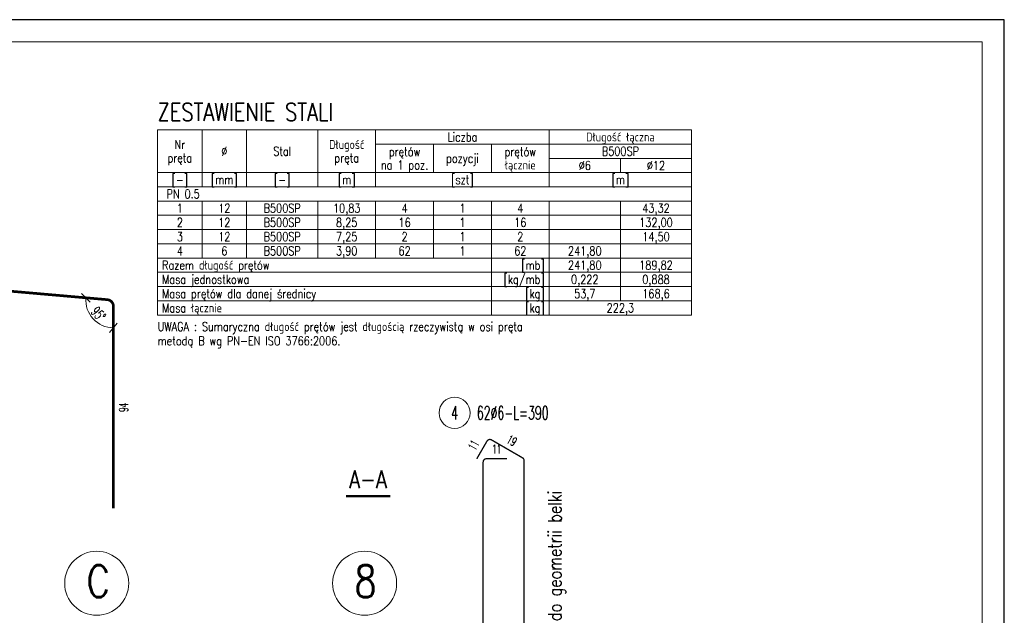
# Model space of a CAD drawing. Header units: centimetres. Extents: x 125945 to 146944, y 20629 to 31773.
# Tile 41 of 80: x 140494 to 140936, y 20955 to 21223. Entities that reach past the tile are written whole.
import ezdxf
from ezdxf.enums import TextEntityAlignment as Align

# ---------------------------------------------------------------- set-up
doc = ezdxf.new("R2010")
doc.units = ezdxf.units.CM
for name, color, linetype, lineweight in [('e-cad_cienkie', 88, 'Continuous', 15), ('e-cad_opisy', 7, 'Continuous', 15), ('e-cad_wymiary', 66, 'Continuous', 15)]:
    doc.layers.add(name, color=color, linetype=linetype, lineweight=lineweight)
doc.layers.add('e-cad_prety_widok', color=3, linetype='Continuous')
doc.layers.add('e-cad_strzemiona', color=3, linetype='Continuous')
doc.styles.add('e-cad_1', font='simplex.shx', dxfattribs={"width": 0.6})
doc.styles.add('e-cad_2', font='simplex.shx', dxfattribs={"width": 0.8})
doc.styles.add('simpl', font='simplex.shx', dxfattribs={"width": 0.6})
doc.dimstyles.new('e-cad_1_20_[cm]', dxfattribs={"dimscale": 2, "dimtxt": 2.25, "dimasz": 1.75, "dimexe": 1, "dimexo": 0, "dimgap": 0.5, "dimtad": 1, "dimdec": 1, "dimrnd": 0.5, "dimdsep": 46, "dimtxsty": 'simpl', "dimblk": 'OBLIQUE', "dimcen": 0, "dimdle": 1, "dimclrd": 256, "dimclre": 256, "dimclrt": 256, "dimadec": 0, "dimazin": 0, "dimtfac": 1, "dimtdec": 1, "dimtix": 1, "dimtmove": 2, "dimatfit": 3, "dimldrblk": 'OBLIQUE', "dimfxl": 1, "dimfxlon": 1, "dimlwd": -1, "dimarcsym": 0})

# ---------------------------------------------------------------- blocks, each defined once
blk = doc.blocks.new('e-cad_przekroj_nazwa_1')
at = {"const_width": 0.5}
blk.add_lwpolyline([(5, 0), (-5, 0)], dxfattribs=at)
at = {"style": 'e-cad_1', "width": 0.8}
blk.add_attdef('SYMBOL', text='', height=4, dxfattribs=at).set_placement((0, 1.75), align=Align.CENTER)
blk = doc.blocks.new('_Oblique')
at = {"color": 0, "linetype": 'ByBlock', "lineweight": -2}
blk.add_line((0.5, 0.6), (-0.5, -0.6), dxfattribs=at)
blk = doc.blocks.new('*D4240')
at = {"layer": 'Defpoints', "color": 0}
for p in [(139713.77, 21167.34), (139730.64, 21167.34), (139730.9, 21167.32), (139726.35, 21160.18), (140533.03, 21097.15)]:
    blk.add_point(p, dxfattribs=at)
at = {"layer": 'e-cad_wymiary', "ltscale": 0.8}
blk.add_arc((139730.77, 21167.34), 8.41, 180, 355, dxfattribs=at)
at = {"layer": 'e-cad_wymiary', "xscale": 3.5, "yscale": 3.5, "zscale": 3.5}
for p, rotation in [((139722.36, 21167.34), 90), ((139739.15, 21166.6), 85.00000000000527)]:
    blk.add_blockref('_Oblique', p, dxfattribs=dict(at, rotation=rotation))
at = {"layer": 'e-cad_wymiary', "ltscale": 0.8, "insert": (139730.54, 21162.18), "char_height": 4.5, "attachment_point": 5, "rotation": 357.5, "style": 'simpl'}
blk.add_mtext('175%%d', dxfattribs=at)
blk = doc.blocks.new('*D4241')
at = {"layer": 'Defpoints', "color": 0}
for p in [(139730.9, 21167.32), (140533.03, 21097.15), (140524.71, 21091.35), (140535.77, 21094.16), (140535.77, 21003.35)]:
    blk.add_point(p, dxfattribs=at)
at = {"layer": 'e-cad_wymiary', "ltscale": 0.8}
blk.add_arc((140535.77, 21096.91), 12.38, 175, 270, dxfattribs=at)
at = {"layer": 'e-cad_wymiary', "xscale": 3.5, "yscale": 3.5, "zscale": 3.5, "rotation": 85.0000000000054}
blk.add_blockref('_Oblique', (140523.44, 21097.99), dxfattribs=at)
at = {"layer": 'e-cad_wymiary', "xscale": 3.5, "yscale": 3.5, "zscale": 3.5}
blk.add_blockref('_Oblique', (140535.77, 21084.53), dxfattribs=at)
at = {"layer": 'e-cad_wymiary', "ltscale": 0.8, "insert": (140529.04, 21090.74), "char_height": 4.5, "attachment_point": 5, "rotation": 312.5, "style": 'simpl'}
blk.add_mtext('95%%d', dxfattribs=at)
blk = doc.blocks.new('e-cad_ZelbetOpis_7')
blk.add_circle((5, 5), 3.5)
at = {"layer": 'e-cad_opisy', "style": 'e-cad_1', "width": 0.6, "flags": 1}
for tag, p in [('SREDNICA', (25, 8)), ('SZT', (25, 7)), ('GATUNEK_STALI', (25, 6.5)), ('DLUGOSC', (25, 7.5)), ('A', (30, 6.5)), ('KOD', (30, 8)), ('HAK_1', (30, 7.5)), ('HAK_2', (30, 7)), ('OPIS_2', (25, 5.5)), ('KLASA_STALI', (25, 6)), ('C', (30, 5.5)), ('B', (30, 6)), ('D', (30, 5)), ('E', (30, 4.5)), ('F', (30, 4)), ('R', (30, 3.5)), ('HAK_1_DLUGOSC', (30, 3)), ('HAK_2_DLUGOSC', (30, 2.5)), ('KIERUNEK', (30, 2))]:
    blk.add_attdef(tag, p, '', height=0.3, dxfattribs=at)
at = {"layer": 'e-cad_opisy', "style": 'e-cad_1', "width": 0.6}
blk.add_attdef('NR', text='', height=3, dxfattribs=at).set_placement((5, 3.5), align=Align.CENTER)
for tag, p in [('OPIS_1', (10, 3.5)), ('UWAGI', (10, -6))]:
    blk.add_attdef(tag, p, '', height=3, dxfattribs=at)

msp = doc.modelspace()

# ---------------------------------------------------------------- linework, layer by layer
at = {"layer": 'Defpoints'}
msp.add_lwpolyline([(139616.17, 20628.94), (140936.17, 20628.94), (140936.17, 21222.94), (139616.17, 21222.94)], close=True, dxfattribs=at)
at = {"layer": 'e-cad_cienkie'}
msp.add_lwpolyline([(139676.17, 20638.94), (140926.17, 20638.94), (140926.17, 21212.94), (139676.17, 21212.94)], close=True, dxfattribs=at)
at = {"layer": 'e-cad_cienkie', "ltscale": 0.8}
for points in [[(140555.63, 21154.25), (140575.63, 21154.25), (140575.63, 21173.45), (140555.63, 21173.45)], [(140575.63, 21154.25), (140595.63, 21154.25), (140595.63, 21173.45), (140575.63, 21173.45)], [(140595.63, 21154.25), (140627.63, 21154.25), (140627.63, 21173.45), (140595.63, 21173.45)], [(140627.63, 21154.25), (140653.63, 21154.25), (140653.63, 21173.45), (140627.63, 21173.45)], [(140653.63, 21167.05), (140731.63, 21167.05), (140731.63, 21173.45), (140653.63, 21173.45)], [(140731.63, 21167.05), (140795.63, 21167.05), (140795.63, 21173.45), (140731.63, 21173.45)], [(140653.63, 21154.25), (140679.63, 21154.25), (140679.63, 21167.05), (140653.63, 21167.05)], [(140679.63, 21154.25), (140705.63, 21154.25), (140705.63, 21167.05), (140679.63, 21167.05)], [(140705.63, 21154.25), (140731.63, 21154.25), (140731.63, 21167.05), (140705.63, 21167.05)], [(140731.63, 21160.65), (140795.63, 21160.65), (140795.63, 21167.05), (140731.63, 21167.05)], [(140731.63, 21154.25), (140763.63, 21154.25), (140763.63, 21160.65), (140731.63, 21160.65)], [(140763.63, 21154.25), (140795.63, 21154.25), (140795.63, 21160.65), (140763.63, 21160.65)], [(140555.63, 21147.85), (140575.63, 21147.85), (140575.63, 21154.25), (140555.63, 21154.25)], [(140575.63, 21147.85), (140595.63, 21147.85), (140595.63, 21154.25), (140575.63, 21154.25)], [(140595.63, 21147.85), (140627.63, 21147.85), (140627.63, 21154.25), (140595.63, 21154.25)], [(140627.63, 21147.85), (140653.63, 21147.85), (140653.63, 21154.25), (140627.63, 21154.25)], [(140653.63, 21147.85), (140731.63, 21147.85), (140731.63, 21154.25), (140653.63, 21154.25)], [(140731.63, 21147.85), (140795.63, 21147.85), (140795.63, 21154.25), (140731.63, 21154.25)], [(140555.63, 21141.45), (140795.63, 21141.45), (140795.63, 21147.85), (140555.63, 21147.85)], [(140555.63, 21135.05), (140575.63, 21135.05), (140575.63, 21141.45), (140555.63, 21141.45)], [(140575.63, 21135.05), (140595.63, 21135.05), (140595.63, 21141.45), (140575.63, 21141.45)], [(140595.63, 21135.05), (140627.63, 21135.05), (140627.63, 21141.45), (140595.63, 21141.45)], [(140627.63, 21135.05), (140653.63, 21135.05), (140653.63, 21141.45), (140627.63, 21141.45)], [(140653.63, 21135.05), (140679.63, 21135.05), (140679.63, 21141.45), (140653.63, 21141.45)], [(140679.63, 21135.05), (140705.63, 21135.05), (140705.63, 21141.45), (140679.63, 21141.45)], [(140705.63, 21135.05), (140731.63, 21135.05), (140731.63, 21141.45), (140705.63, 21141.45)], [(140731.63, 21135.05), (140763.63, 21135.05), (140763.63, 21141.45), (140731.63, 21141.45)], [(140763.63, 21135.05), (140795.63, 21135.05), (140795.63, 21141.45), (140763.63, 21141.45)], [(140555.63, 21128.65), (140575.63, 21128.65), (140575.63, 21135.05), (140555.63, 21135.05)], [(140575.63, 21128.65), (140595.63, 21128.65), (140595.63, 21135.05), (140575.63, 21135.05)], [(140595.63, 21128.65), (140627.63, 21128.65), (140627.63, 21135.05), (140595.63, 21135.05)], [(140627.63, 21128.65), (140653.63, 21128.65), (140653.63, 21135.05), (140627.63, 21135.05)], [(140653.63, 21128.65), (140679.63, 21128.65), (140679.63, 21135.05), (140653.63, 21135.05)], [(140679.63, 21128.65), (140705.63, 21128.65), (140705.63, 21135.05), (140679.63, 21135.05)], [(140705.63, 21128.65), (140731.63, 21128.65), (140731.63, 21135.05), (140705.63, 21135.05)], [(140731.63, 21128.65), (140763.63, 21128.65), (140763.63, 21135.05), (140731.63, 21135.05)], [(140763.63, 21128.65), (140795.63, 21128.65), (140795.63, 21135.05), (140763.63, 21135.05)], [(140555.63, 21122.25), (140575.63, 21122.25), (140575.63, 21128.65), (140555.63, 21128.65)], [(140575.63, 21122.25), (140595.63, 21122.25), (140595.63, 21128.65), (140575.63, 21128.65)], [(140595.63, 21122.25), (140627.63, 21122.25), (140627.63, 21128.65), (140595.63, 21128.65)], [(140627.63, 21122.25), (140653.63, 21122.25), (140653.63, 21128.65), (140627.63, 21128.65)], [(140653.63, 21122.25), (140679.63, 21122.25), (140679.63, 21128.65), (140653.63, 21128.65)], [(140679.63, 21122.25), (140705.63, 21122.25), (140705.63, 21128.65), (140679.63, 21128.65)], [(140705.63, 21122.25), (140731.63, 21122.25), (140731.63, 21128.65), (140705.63, 21128.65)], [(140731.63, 21122.25), (140763.63, 21122.25), (140763.63, 21128.65), (140731.63, 21128.65)], [(140763.63, 21122.25), (140795.63, 21122.25), (140795.63, 21128.65), (140763.63, 21128.65)], [(140555.63, 21115.85), (140575.63, 21115.85), (140575.63, 21122.25), (140555.63, 21122.25)], [(140575.63, 21115.85), (140595.63, 21115.85), (140595.63, 21122.25), (140575.63, 21122.25)], [(140595.63, 21115.85), (140627.63, 21115.85), (140627.63, 21122.25), (140595.63, 21122.25)], [(140627.63, 21115.85), (140653.63, 21115.85), (140653.63, 21122.25), (140627.63, 21122.25)], [(140653.63, 21115.85), (140679.63, 21115.85), (140679.63, 21122.25), (140653.63, 21122.25)], [(140679.63, 21115.85), (140705.63, 21115.85), (140705.63, 21122.25), (140679.63, 21122.25)], [(140705.63, 21115.85), (140731.63, 21115.85), (140731.63, 21122.25), (140705.63, 21122.25)], [(140731.63, 21115.85), (140763.63, 21115.85), (140763.63, 21122.25), (140731.63, 21122.25)], [(140763.63, 21115.85), (140795.63, 21115.85), (140795.63, 21122.25), (140763.63, 21122.25)], [(140555.63, 21109.45), (140705.63, 21109.45), (140705.63, 21115.85), (140555.63, 21115.85)], [(140705.63, 21109.45), (140731.63, 21109.45), (140731.63, 21115.85), (140705.63, 21115.85)], [(140731.63, 21109.45), (140763.63, 21109.45), (140763.63, 21115.85), (140731.63, 21115.85)], [(140763.63, 21109.45), (140795.63, 21109.45), (140795.63, 21115.85), (140763.63, 21115.85)], [(140555.63, 21103.05), (140705.63, 21103.05), (140705.63, 21109.45), (140555.63, 21109.45)], [(140705.63, 21103.05), (140731.63, 21103.05), (140731.63, 21109.45), (140705.63, 21109.45)], [(140731.63, 21103.05), (140763.63, 21103.05), (140763.63, 21109.45), (140731.63, 21109.45)], [(140763.63, 21103.05), (140795.63, 21103.05), (140795.63, 21109.45), (140763.63, 21109.45)], [(140555.63, 21096.65), (140705.63, 21096.65), (140705.63, 21103.05), (140555.63, 21103.05)], [(140705.63, 21096.65), (140731.63, 21096.65), (140731.63, 21103.05), (140705.63, 21103.05)], [(140731.63, 21096.65), (140763.63, 21096.65), (140763.63, 21103.05), (140731.63, 21103.05)], [(140763.63, 21096.65), (140795.63, 21096.65), (140795.63, 21103.05), (140763.63, 21103.05)], [(140555.63, 21090.25), (140705.63, 21090.25), (140705.63, 21096.65), (140555.63, 21096.65)], [(140705.63, 21090.25), (140731.63, 21090.25), (140731.63, 21096.65), (140705.63, 21096.65)], [(140731.63, 21090.25), (140795.63, 21090.25), (140795.63, 21096.65), (140731.63, 21096.65)]]:
    msp.add_lwpolyline(points, close=True, dxfattribs=at)
at = {"layer": 'e-cad_opisy'}
for centre in [(140528.27, 20969.74), (140648.67, 20969.74)]:
    msp.add_circle(centre, 14.4, dxfattribs=at)
at = {"layer": 'e-cad_prety_widok', "ltscale": 0.8}
msp.add_lwpolyline([(139710.77, 21003.35, 1.2, 1.2, 0), (139710.77, 21164.34, 1.2, 1.2, -0.414214), (139713.77, 21167.34, 1.2, 1.2, 0), (139730.64, 21167.34, 1.2, 1.2, -0.02182), (139730.9, 21167.32, 1.2, 1.2, 0), (140533.03, 21097.15, 1.2, 1.2, -0.388879), (140535.77, 21094.16, 1.2, 1.2, 0), (140535.77, 21003.35, 0, 0, 0)], format="xyseb", dxfattribs=at)
at = {"layer": 'e-cad_strzemiona', "ltscale": 0.8}
msp.add_lwpolyline([(140712.65, 21025.69, 0.6, 0.6, 0), (140703.45, 21025.69, 0.6, 0.6, 0.414214), (140701.95, 21024.19, 0.6, 0.6, 0), (140701.95, 20859.79, 0.6, 0.6, 0.414214), (140703.45, 20858.29, 0.6, 0.6, 0), (140718.85, 20858.29, 0.6, 0.6, 0.414214), (140720.35, 20859.79, 0.6, 0.6, 0), (140720.35, 21024.82, 0.6, 0.6, 0.267949), (140719.6, 21026.12, 0.6, 0.6, 0), (140705.71, 21034.14, 0.6, 0.6, 0.414214), (140703.66, 21033.59, 0.6, 0.6, 0), (140699.06, 21025.62, 0, 0, 0)], format="xyseb", dxfattribs=at)

# ---------------------------------------------------------------- block references
at = {"layer": 'e-cad_opisy', "ltscale": 0.8}
ref = msp.add_blockref('e-cad_ZelbetOpis_7', (140679.12, 21036.28), dxfattribs=dict(at, xscale=2, yscale=2, zscale=2))
ref.add_attrib('OPIS_1', '62%%c6-L=390', (140699.12, 21043.28), dxfattribs={"height": 6, "style": 'e-cad_1', "width": 0.6})
ref.add_attrib('NR', '4', dxfattribs={"height": 6, "style": 'e-cad_1', "width": 0.6}).set_placement((140689.12, 21043.28), align=Align.CENTER)
at = {"layer": 'e-cad_opisy', "ltscale": 0.8, "xscale": 2, "yscale": 2, "zscale": 2}
msp.add_blockref('e-cad_przekroj_nazwa_1', (140650.24, 21008.91), dxfattribs=at).add_auto_attribs({'SYMBOL': 'A-A'})

# ---------------------------------------------------------------- texts
at = {"layer": 'e-cad_opisy', "ltscale": 0.8, "style": 'e-cad_1', "width": 0.8}
for s, height, p in [('ZESTAWIENIE STALI', 8, (140555.63, 21177.45)), ('PN 0.5', 4, (140559.63, 21142.65)), ('Razem długość prętów', 4, (140557.63, 21110.65)), ('Masa jednostkowa', 4, (140557.63, 21104.25)), ('Masa prętów dla danej średnicy', 4, (140557.63, 21097.85)), ('Masa łącznie', 4, (140557.63, 21091.45)), ('UWAGA : Sumaryczna długość prętów jest długością rzeczywistą w osi pręta', 4, (140555.63, 21083.05)), ('metodą B wg PN-EN ISO 3766:2006.', 4, (140555.63, 21076.65))]:
    msp.add_text(s, height=height, dxfattribs=at).set_placement(p)
for s, p in [('Liczba', (140692.63, 21168.25)), ('Długość łączna', (140763.63, 21168.25)), ('Nr', (140565.63, 21164.85)), ('%%c', (140585.63, 21161.85)), ('Stal', (140611.63, 21161.85)), ('Długość', (140640.63, 21164.85)), ('prętów', (140666.63, 21161.65)), ('prętów', (140718.63, 21161.65)), ('B500SP', (140763.63, 21161.85)), ('pręta', (140565.63, 21158.85)), ('pręta', (140640.63, 21158.85)), ('pozycji', (140692.63, 21158.65)), ('na 1 poz.', (140666.63, 21155.65)), ('łącznie', (140718.63, 21155.65)), ('%%c6', (140747.63, 21155.45)), ('%%c12', (140779.63, 21155.45)), ('[-]', (140565.63, 21149.05)), ('[mm]', (140585.63, 21149.05)), ('[-]', (140611.63, 21149.05)), ('[m]', (140640.63, 21149.05)), ('[szt]', (140692.63, 21149.05)), ('[m]', (140763.63, 21149.05)), ('1', (140565.63, 21136.25)), ('12', (140585.63, 21136.25)), ('B500SP', (140611.63, 21136.25)), ('10,83', (140640.63, 21136.25)), ('4', (140666.63, 21136.25)), ('1', (140692.63, 21136.25)), ('4', (140718.63, 21136.25)), ('43,32', (140779.63, 21136.25)), ('2', (140565.63, 21129.85)), ('12', (140585.63, 21129.85)), ('B500SP', (140611.63, 21129.85)), ('8,25', (140640.63, 21129.85)), ('16', (140666.63, 21129.85)), ('1', (140692.63, 21129.85)), ('16', (140718.63, 21129.85)), ('132,00', (140779.63, 21129.85)), ('3', (140565.63, 21123.45)), ('12', (140585.63, 21123.45)), ('B500SP', (140611.63, 21123.45)), ('7,25', (140640.63, 21123.45)), ('2', (140666.63, 21123.45)), ('1', (140692.63, 21123.45)), ('2', (140718.63, 21123.45)), ('14,50', (140779.63, 21123.45)), ('4', (140565.63, 21117.05)), ('6', (140585.63, 21117.05)), ('B500SP', (140611.63, 21117.05)), ('3,90', (140640.63, 21117.05)), ('62', (140666.63, 21117.05)), ('1', (140692.63, 21117.05)), ('62', (140718.63, 21117.05)), ('241,80', (140747.63, 21117.05)), ('241,80', (140747.63, 21110.65)), ('189,82', (140779.63, 21110.65)), ('0,222', (140747.63, 21104.25)), ('0,888', (140779.63, 21104.25)), ('53,7', (140747.63, 21097.85)), ('168,6', (140779.63, 21097.85)), ('222,3', (140763.63, 21091.45))]:
    msp.add_text(s, height=4, dxfattribs=at).set_placement(p, align=Align.CENTER)
for s, p in [('[mb]', (140729.63, 21110.65)), ('[kg/mb]', (140729.63, 21104.25)), ('[kg]', (140729.63, 21097.85)), ('[kg]', (140729.63, 21091.45))]:
    msp.add_text(s, height=4, dxfattribs=at).set_placement(p, align=Align.RIGHT)
at = {"layer": 'e-cad_opisy', "ltscale": 0.8, "style": 'e-cad_1', "width": 0.6}
for s, rotation, p in [('94', 90, (140540.37, 21048.76)), ('11', 60, (140697.64, 21031.76)), ('19', 330, (140714.81, 21033.85))]:
    msp.add_text(s, height=4, rotation=rotation, dxfattribs=at).set_placement(p, align=Align.MIDDLE_CENTER)
msp.add_text('11', height=4, dxfattribs=at).set_placement((140708.05, 21029.99), align=Align.MIDDLE_CENTER)
at = {"layer": 'e-cad_opisy', "ltscale": 1.2, "style": 'e-cad_1', "width": 0.8}
msp.add_text('strzemiona dopasować na budowie do geometrii belki ', height=6, rotation=90, dxfattribs=at).set_placement((140737.16, 20835.7))
at = {"layer": 'e-cad_opisy', "ltscale": 2, "style": 'e-cad_2', "width": 0.8}
for s, p in [('C', (140523.76, 20963.44)), ('8', (140644.17, 20963.44))]:
    msp.add_text(s, height=14.4, dxfattribs=at).set_placement(p)

# ---------------------------------------------------------------- dimensions: what is measured, and where the dimension line sits
at = {"layer": 'e-cad_wymiary', "ltscale": 0.8}
for base, line2, picture, middle in [((139726.35, 21160.18), ((139713.77, 21167.34), (139730.64, 21167.34)), '*D4240', (139730.54, 21162.18)), ((140524.71, 21091.35), ((140535.77, 21094.16), (140535.77, 21003.35)), '*D4241', (140529.04, 21090.74))]:
    dim = msp.add_angular_dim_2l(base=base, line1=((139730.9, 21167.32), (140533.03, 21097.15)), line2=line2, dimstyle='e-cad_1_20_[cm]', dxfattribs=at)
    dim.commit()
    dim.dimension.update_dxf_attribs({"geometry": picture, "text_midpoint": middle})

doc.saveas('drawing.dxf')
